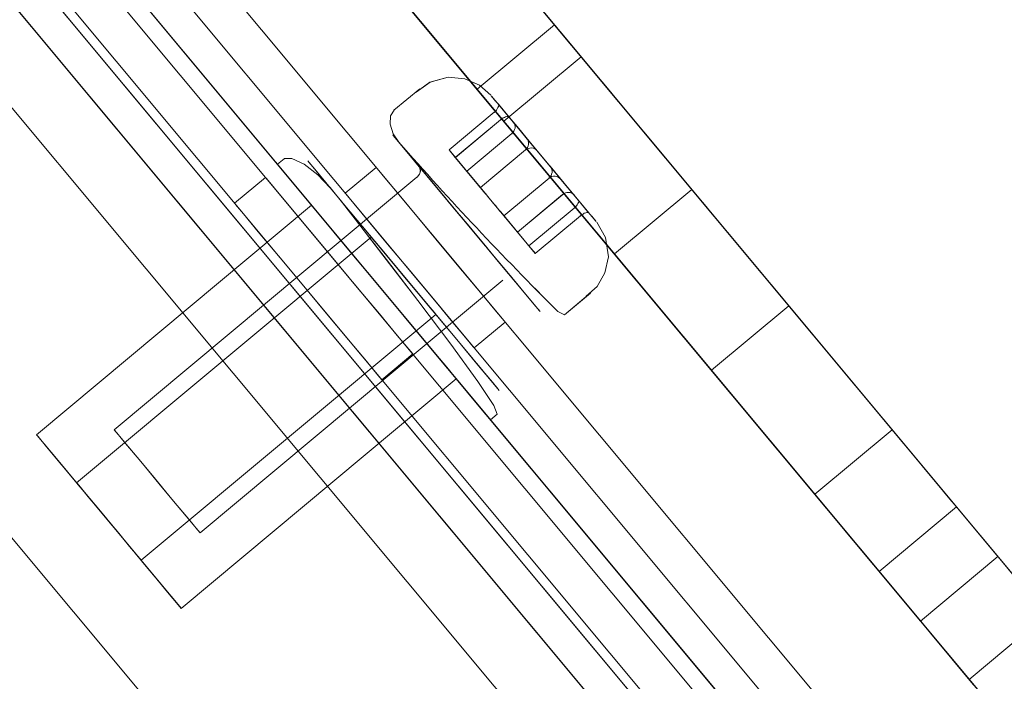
# Model space of a CAD drawing. Header units: millimetres. Extents: x -125266 to 274256, y -711690 to -301689.
# Tile 122 of 256: x -53478 to -53449, y -360765 to -360745. Entities that reach past the tile are written whole.
import ezdxf

# ---------------------------------------------------------------- set-up
doc = ezdxf.new("R2010")
doc.units = ezdxf.units.MM
for name, color, linetype, lineweight in [('AD Wall', 8, 'Continuous', 15), ('ARCH', 7, 'Continuous', 0), ('Equipment', 8, 'Continuous', 0), ('Legend', 5, 'Continuous', 0), ('MEPTEK-TEXT1', 7, 'Continuous', 30)]:
    doc.layers.add(name, color=color, linetype=linetype, lineweight=lineweight)
doc.layers.add('Light Equipment', color=8, linetype='Continuous')
doc.styles.get("Standard").update_dxf_attribs({"font": 'ARIALN.TTF'})
pattern_1 = [(22.867872, (419150.544, -703283.92), (-30.845707, 73.1364), [])]

# ---------------------------------------------------------------- blocks, each defined once
blk = doc.blocks.new('A$Cf0359734')
at = {"layer": 'Equipment', "extrusion": (0, 0, -1), "elevation": -15}
for points in [[(-610.078, 1224.798, -3.802846), (-1131.035, 947.449, 3.802846)], [(-563.585, 1106.137, -3.146449), (-1057.949, 842.946, 3.146449)]]:
    blk.add_lwpolyline(points, format="xyb", close=True, dxfattribs=at)
for points in [[(-591.722, 1158.987, -3.538831), (-1086.084, 895.797), (-1091.774, 906.486), (-1091.58, 906.121), (-1086.084, 895.797), (-1084.559, 898.382), (-1083.015, 900.957), (-1081.46, 903.525), (-1079.888, 906.087), (-1078.303, 908.636), (-1076.702, 911.181)], [(-1077.22, 914.233), (-1087.359, 908.836), (-1091.168, 906.808, 3.626728), (-598.019, 1169.352)], [(-597.218, 1169.311, -3.616317), (-1091.58, 906.121), (-1091.532, 906.208), (-1091.475, 906.293), (-1091.426, 906.38), (-1091.369, 906.465), (-1091.32, 906.552), (-1091.272, 906.639), (-1091.215, 906.724), (-1091.168, 906.808), (-598.022, 1169.351)], [(-597.218, 1169.31, -3.616317), (-1091.582, 906.12, 3.616317), (-597.219, 1169.312)], [(-591.722, 1158.988, -3.538831), (-1086.084, 895.795), (-1084.554, 898.384), (-1083.015, 900.956), (-1081.455, 903.526), (-1079.889, 906.086), (-1078.304, 908.635), (-1076.703, 911.179)], [(-599.158, 1041.719, -0.011713), (-984.646, 836.489), (-990.409, 833.326), (-995.883, 829.759), (-1000.962, 825.886), (-1005.713, 821.665), (-1011.224, 815.871), (-1016.164, 809.592), (-1020.378, 803.047), (-1023.979, 796.101), (-1025.529, 792.694), (-1080.437, 895.526, 3.572618), (-594.649, 1154.151, -3.572618), (-1080.436, 895.526, 3.572618), (-594.65, 1154.151, -3.572618), (-1080.31, 895.593), (-1031.842, 804.552), (-1031.857, 804.516), (-1031.842, 804.552)], [(-546.271, 1063.035, -2.890001), (-1031.776, 804.429), (-1025.527, 792.692)], [(-406.09, 479.241), (-406.061, 479.046), (-406.146, 478.811), (-406.336, 478.58), (-406.581, 478.414, -0.017192), (-412.854, 475.536), (-412.864, 475.53), (-413.09, 475.515), (-413.561, 476.399)]]:
    blk.add_lwpolyline(points, format="xyb", dxfattribs=at)
for points in [[(-291.028, 543.105), (-743.017, 302.473)], [(-292.438, 545.753), (-744.427, 305.122)], [(-743.016, 302.474), (-291.027, 543.105), (-743.016, 302.474), (-744.425, 305.121)], [(-245.91, 458.357), (-288.208, 537.808), (-740.197, 297.177)], [(-697.897, 217.726), (-740.196, 297.177), (-734.902, 299.996), (-740.196, 297.177), (-288.207, 537.809)], [(-728.008, 310.463), (-306.033, 535.116), (-728.008, 310.463), (-724.248, 303.401)], [(-732.607, 297.82), (-734.016, 300.467), (-294.39, 534.517)], [(-730.802, 304.671), (-301.007, 533.487), (-730.802, 304.671), (-730.238, 303.612)], [(-734.016, 300.466), (-732.606, 297.819), (-292.98, 531.869)], [(-728.72, 303.287), (-299.682, 531.7)], [(-725.729, 302.928), (-299.82, 529.675), (-300.384, 530.734)], [(-299.821, 529.675), (-300.384, 530.734), (-726.293, 303.987)], [(-726.293, 303.987), (-300.384, 530.734)], [(-725.729, 302.928), (-299.82, 529.675)], [(-298.272, 529.051), (-727.31, 300.639), (-727.982, 300.281), (-728.644, 299.928), (-729.285, 299.587), (-729.894, 299.263), (-730.455, 298.964), (-730.974, 298.688), (-731.429, 298.446), (-731.821, 298.237)], [(-728.009, 310.464), (-724.249, 303.401), (-302.273, 528.054), (-724.249, 303.401), (-302.273, 528.054), (-724.249, 303.401)], [(-401.998, 487.425), (-419.178, 478.279), (-402.956, 486.915)], [(-401.999, 487.424), (-427.766, 473.706)], [(-428.521, 469.906), (-425.884, 471.309), (-422.877, 472.91), (-419.648, 474.629), (-416.455, 476.329), (-413.559, 477.871), (-412.236, 478.576), (-411.103, 479.179), (-410.187, 479.666), (-409.472, 480.047), (-408.932, 480.334), (-408.472, 480.58), (-408.223, 480.712), (-408.202, 480.723), (-408.186, 480.732), (-408.482, 480.574), (-408.964, 480.317), (-409.239, 480.171), (-409.218, 480.182), (-408.938, 480.331), (-408.112, 480.771), (-406.597, 481.577), (-405.126, 482.361)], [(-408.007, 484.226), (-409.522, 483.42), (-410.347, 482.98), (-410.628, 482.831), (-410.649, 482.819), (-410.374, 482.966), (-409.892, 483.222), (-409.596, 483.38), (-409.633, 483.36), (-409.882, 483.228), (-410.342, 482.983), (-410.882, 482.695), (-410.962, 482.653), (-411.597, 482.315), (-412.513, 481.827), (-413.646, 481.224), (-414.969, 480.519), (-417.865, 478.978), (-421.058, 477.278), (-424.287, 475.559), (-427.294, 473.958), (-429.931, 472.554)], [(-427.767, 473.706), (-402.477, 487.17)], [(-402.477, 487.17), (-419.18, 478.278)], [(-402.954, 486.916), (-419.175, 478.28)], [(-400.588, 484.777), (-417.768, 475.63), (-419.177, 478.277), (-417.768, 475.63), (-401.546, 484.266)], [(-400.589, 484.776), (-426.356, 471.058)], [(-426.357, 471.057), (-427.767, 473.705), (-426.357, 471.057), (-401.067, 484.522)], [(-401.067, 484.522), (-417.77, 475.629)], [(-401.544, 484.268), (-417.765, 475.632)], [(-409.557, 483.401), (-408.147, 480.754)], [(-409.243, 480.169), (-410.652, 482.816)], [(-408.589, 480.744), (-408.166, 480.894), (-407.689, 480.904), (-407.213, 480.763), (-406.767, 480.423), (-406.496, 479.99)], [(-408.791, 480.636), (-408.611, 480.732), (-408.638, 480.718), (-408.775, 480.645), (-409.03, 480.509), (-409.39, 480.318), (-409.85, 480.072), (-410.364, 479.799), (-410.883, 479.523), (-411.375, 479.261), (-411.793, 479.038), (-412.402, 478.714), (-412.741, 478.533)], [(-412.739, 478.535), (-412.919, 478.439), (-412.892, 478.453), (-412.755, 478.526), (-412.501, 478.661), (-412.141, 478.853), (-411.68, 479.098), (-411.166, 479.372), (-410.642, 479.651), (-410.161, 479.907), (-409.737, 480.133), (-409.128, 480.457), (-408.789, 480.637)], [(-408.9, 480.578), (-408.913, 480.564), (-408.929, 480.542), (-408.934, 480.513), (-408.93, 480.481), (-408.926, 480.435), (-408.912, 480.395), (-408.895, 480.35), (-408.877, 480.305)], [(-410.506, 479.723), (-409.347, 480.34), (-408.902, 480.577)], [(-410.061, 479.96), (-408.902, 480.577)], [(-408.877, 480.309), (-408.054, 478.763), (-408.313, 478.625)], [(-409.136, 480.169), (-409.159, 480.212), (-409.186, 480.251), (-409.217, 480.283), (-409.244, 480.309), (-409.277, 480.332), (-409.304, 480.345), (-409.326, 480.347), (-409.35, 480.341)], [(-415.197, 480.398), (-413.787, 477.751)], [(-431.211, 471.873), (-426.393, 474.438), (-422.56, 476.478), (-419.627, 478.04), (-417.213, 479.325), (-415.788, 480.083), (-415.259, 480.365), (-415.714, 480.123), (-416.53, 479.689), (-418.907, 478.423), (-421.713, 476.929), (-423.476, 475.991), (-424.921, 475.221), (-425.842, 474.731), (-426.065, 474.612), (-425.795, 474.756), (-424.942, 475.21), (-423.423, 476.019)], [(-406.56, 480.125), (-406.089, 479.24)], [(-409.473, 478.007), (-408.313, 478.625), (-409.136, 480.17)], [(-410.062, 479.959), (-409.522, 480.247), (-409.557, 480.222), (-409.588, 480.192), (-409.614, 480.151), (-409.632, 480.107), (-409.633, 480.059), (-409.634, 480.011), (-409.623, 479.963), (-409.605, 479.917)], [(-409.525, 480.246), (-410.483, 479.735), (-410.443, 479.75), (-410.401, 479.759), (-410.352, 479.758), (-410.307, 479.748), (-410.266, 479.722), (-410.225, 479.696), (-410.192, 479.66), (-410.164, 479.62)], [(-409.606, 479.921), (-408.783, 478.375), (-409.323, 478.087)], [(-410.165, 479.622), (-410.182, 479.667), (-410.194, 479.715), (-410.192, 479.763), (-410.183, 479.809), (-410.163, 479.861), (-410.137, 479.902), (-410.1, 479.935), (-410.061, 479.962)], [(-411.022, 479.448), (-410.482, 479.736)], [(-410.508, 479.722), (-411.048, 479.435)], [(-409.342, 478.077), (-410.165, 479.623)], [(-410.166, 479.621), (-409.343, 478.075)], [(-411.024, 479.448), (-412.183, 478.83), (-412.628, 478.594)], [(-411.047, 479.435), (-411.081, 479.41), (-411.112, 479.38), (-411.138, 479.339), (-411.156, 479.296), (-411.157, 479.247), (-411.159, 479.199), (-411.147, 479.151), (-411.13, 479.106)], [(-411.468, 479.211), (-412.008, 478.924), (-411.049, 479.434)], [(-411.13, 479.109), (-410.307, 477.563), (-410.868, 477.264)], [(-411.13, 479.108), (-410.307, 477.562)], [(-411.128, 479.107), (-411.156, 479.146), (-411.189, 479.183), (-411.23, 479.209), (-411.281, 479.229), (-411.327, 479.239), (-411.375, 479.24), (-411.423, 479.228), (-411.469, 479.211), (-412.628, 478.594)], [(-412.01, 478.925), (-411.964, 478.942), (-411.922, 478.951), (-411.879, 478.947), (-411.83, 478.932), (-411.787, 478.915), (-411.751, 478.886), (-411.718, 478.849), (-411.69, 478.81), (-410.867, 477.264)], [(-412.182, 478.833), (-412.201, 478.816), (-412.211, 478.797), (-412.215, 478.768), (-412.214, 478.728), (-412.208, 478.69), (-412.199, 478.647), (-412.182, 478.602), (-412.159, 478.56), (-411.336, 477.014)], [(-409.215, 478.145), (-408.055, 478.762)], [(-412.63, 478.593), (-412.611, 478.596), (-412.584, 478.597), (-412.557, 478.584), (-412.532, 478.563), (-412.497, 478.534), (-412.472, 478.5), (-412.444, 478.461), (-412.416, 478.421)], [(-409.343, 478.076), (-408.782, 478.375)], [(-412.419, 478.422), (-411.596, 476.876)], [(-413.483, 476.269), (-413.671, 476.659), (-413.733, 477.121), (-413.652, 477.606), (-413.359, 478.102), (-412.94, 478.427)], [(-419.179, 478.279), (-419.179, 478.279)], [(-419.179, 478.279), (-419.179, 478.279)], [(-411.157, 475.978), (-410.85, 476.142), (-410.294, 476.438), (-409.907, 476.643), (-409.463, 476.88), (-408.986, 477.134), (-408.52, 477.382), (-408.102, 477.604), (-407.768, 477.782), (-407.541, 477.903), (-407.414, 477.971), (-407.393, 477.982), (-407.551, 477.898)], [(-407.406, 477.973), (-407.401, 477.976), (-407.43, 477.954), (-407.448, 477.937), (-407.464, 477.915), (-407.479, 477.893), (-407.487, 477.882), (-407.495, 477.871), (-407.502, 477.86), (-407.502, 477.847), (-407.51, 477.823), (-407.511, 477.761), (-407.476, 477.657)], [(-409.322, 478.088), (-409.338, 478.079), (-409.343, 478.076), (-409.338, 478.079), (-409.327, 478.085), (-409.311, 478.093), (-409.285, 478.107), (-409.253, 478.124), (-409.216, 478.144)], [(-409.882, 477.789), (-409.342, 478.077)], [(-409.475, 478.006), (-409.517, 477.984), (-409.559, 477.961), (-409.602, 477.939), (-409.644, 477.916), (-409.681, 477.896), (-409.718, 477.877), (-409.745, 477.863), (-409.766, 477.851)], [(-407.472, 477.656), (-401.95, 467.285)], [(-407.553, 477.897), (-407.861, 477.733), (-408.416, 477.437), (-408.803, 477.231), (-409.248, 476.995), (-409.724, 476.741), (-410.19, 476.493), (-410.608, 476.27), (-410.942, 476.093), (-411.169, 475.971), (-411.297, 475.904), (-411.318, 475.892), (-411.159, 475.977)], [(-409.768, 477.85), (-410.308, 477.563)], [(-410.176, 477.633), (-410.133, 477.656), (-410.091, 477.678), (-410.048, 477.701), (-410.006, 477.723), (-409.969, 477.743), (-409.932, 477.763), (-409.906, 477.777), (-409.884, 477.788)], [(-411.337, 477.015), (-410.177, 477.632)], [(-422.013, 473.37), (-423.532, 472.561), (-424.385, 472.108), (-424.655, 471.964), (-424.432, 472.082), (-423.511, 472.573), (-422.066, 473.342), (-420.303, 474.281), (-417.497, 475.775), (-415.12, 477.04), (-414.304, 477.474), (-413.849, 477.717), (-414.378, 477.435), (-415.803, 476.677), (-418.217, 475.391), (-421.15, 473.83), (-424.983, 471.789), (-429.801, 469.224), (-431.21, 471.871)], [(-406.237, 477.464), (-405.673, 476.405)], [(-410.329, 477.552), (-410.313, 477.56), (-410.307, 477.563), (-410.313, 477.56), (-410.323, 477.555), (-410.339, 477.546), (-410.366, 477.532), (-410.397, 477.515), (-410.434, 477.495)], [(-410.868, 477.265), (-410.328, 477.552)], [(-410.436, 477.495), (-410.87, 477.264), (-411.595, 476.877)], [(-403.601, 476.672), (-403.807, 476.766), (-404.217, 476.744), (-404.713, 476.603), (-405.196, 476.387), (-406.022, 475.947), (-407.313, 475.259), (-408.134, 474.822), (-409.023, 474.349), (-409.918, 473.873), (-410.739, 473.436), (-411.401, 473.083), (-411.856, 472.841), (-412.094, 472.714), (-412.137, 472.692), (-411.808, 472.866), (-411.221, 473.179)], [(-411.221, 473.179), (-410.395, 473.619), (-409.104, 474.306), (-408.283, 474.743), (-407.394, 475.217), (-406.499, 475.693), (-405.678, 476.13), (-405.016, 476.482), (-404.561, 476.725), (-404.323, 476.851), (-404.28, 476.874), (-404.609, 476.699), (-405.196, 476.386)], [(-411.597, 476.877), (-411.337, 477.015)], [(-403.599, 476.67), (-403.478, 476.442)], [(-411.831, 472.44), (-411.451, 472.697), (-410.281, 473.422), (-408.886, 474.259), (-407.553, 475.037), (-406.48, 475.663), (-405.71, 476.106), (-405.194, 476.388)], [(-403.296, 475.946), (-402.732, 474.887)], [(-429.803, 469.223), (-428.691, 469.815), (-428.358, 469.993), (-428.606, 469.86), (-429.263, 469.511), (-430.444, 468.882), (-431.582, 468.276), (-432.244, 467.924), (-432.127, 467.986), (-431.275, 468.439), (-429.761, 469.246), (-427.664, 470.362), (-425.054, 471.751), (-422.015, 473.369), (-423.424, 476.016)], [(-423.425, 476.018), (-426.464, 474.4), (-429.074, 473.01), (-431.171, 471.894), (-432.685, 471.088), (-433.537, 470.634), (-433.654, 470.572), (-432.992, 470.924), (-431.854, 471.53), (-430.673, 472.159), (-430.016, 472.508), (-429.768, 472.641), (-430.101, 472.463), (-431.213, 471.871)], [(-404.881, 475.694), (-399.866, 466.275)], [(-405.481, 465.404), (-411.003, 475.775)], [(-417.769, 475.632), (-417.769, 475.632)], [(-417.769, 475.632), (-417.769, 475.632)], [(-406.884, 475.488), (-401.512, 465.397)], [(-410.969, 473.585), (-411.533, 474.644)], [(-424.657, 471.963), (-426.066, 474.61)], [(-404.16, 463.988), (-409.533, 474.079)], [(-427.766, 473.707), (-427.766, 473.707)], [(-408.778, 471.667), (-409.342, 472.726)], [(-429.765, 472.642), (-428.356, 469.995)], [(-405.807, 463.111), (-410.821, 472.53)], [(-412.347, 472.013), (-412.156, 472.216), (-411.832, 472.436)], [(-412.225, 471.783), (-412.346, 472.011)], [(-426.357, 471.06), (-426.357, 471.06)]]:
    blk.add_lwpolyline(points, dxfattribs=at)
for points in [[(-300.443, 532.427), (-730.237, 303.611)], [(-300.864, 525.406), (-722.839, 300.753)], [(-310.659, 510.899), (-706.676, 300.066)], [(-406.581, 478.414), (-406.332, 478.547), (-406.364, 478.53), (-406.56, 478.426), (-406.915, 478.237), (-407.423, 477.966), (-408.069, 477.622), (-408.789, 477.239), (-409.525, 476.847), (-410.208, 476.483), (-410.801, 476.168), (-411.658, 475.711), (-412.129, 475.46), (-412.378, 475.328), (-412.346, 475.345), (-412.151, 475.449), (-411.796, 475.638), (-411.288, 475.909), (-410.642, 476.252), (-409.922, 476.636), (-409.186, 477.027), (-408.503, 477.391), (-407.91, 477.707), (-407.052, 478.163)], [(-419.177, 478.277), (-417.768, 475.63)], [(-408.885, 476.054), (-409.79, 475.572), (-410.59, 475.147), (-411.178, 474.834), (-411.495, 474.665), (-411.178, 474.834), (-410.59, 475.147), (-409.79, 475.572), (-408.885, 476.054), (-407.98, 476.536), (-407.18, 476.962), (-406.593, 477.275), (-406.275, 477.444), (-406.593, 477.275), (-407.18, 476.962), (-407.98, 476.536)], [(-411.202, 472.328), (-411.837, 471.99), (-412.176, 471.81), (-412.192, 471.801), (-411.89, 471.962), (-411.287, 472.283), (-410.429, 472.74), (-409.381, 473.298), (-408.216, 473.918), (-407.025, 474.552), (-405.897, 475.152), (-404.912, 475.677), (-404.15, 476.083), (-403.657, 476.345), (-403.477, 476.441), (-403.62, 476.364), (-404.081, 476.119), (-404.817, 475.727), (-405.78, 475.214), (-406.898, 474.62), (-408.083, 473.988), (-409.254, 473.365), (-410.318, 472.799)], [(-408.321, 474.995), (-409.226, 474.513), (-410.026, 474.087), (-410.613, 473.774), (-410.931, 473.605), (-410.613, 473.774), (-410.026, 474.087), (-409.226, 474.513), (-408.321, 474.995), (-407.416, 475.477), (-406.616, 475.902), (-406.029, 476.215), (-405.711, 476.384), (-406.029, 476.215), (-406.616, 475.902), (-407.416, 475.477)], [(-409.342, 472.726), (-409.178, 472.814), (-408.707, 473.065), (-407.971, 473.456), (-407.06, 473.941), (-406.07, 474.468), (-405.102, 474.984), (-404.27, 475.427), (-403.661, 475.751), (-403.339, 475.923), (-403.661, 475.751), (-404.27, 475.427), (-405.102, 474.984), (-406.07, 474.468), (-407.06, 473.941), (-407.971, 473.456), (-408.707, 473.065), (-409.178, 472.814)], [(-410.127, 472.901), (-409.386, 473.295), (-408.475, 473.78), (-407.495, 474.301), (-406.558, 474.8), (-405.759, 475.226), (-405.187, 475.53), (-404.907, 475.68), (-404.944, 475.66), (-405.293, 475.474), (-405.923, 475.139), (-406.76, 474.693), (-407.713, 474.186), (-408.687, 473.667), (-409.566, 473.199), (-410.259, 472.83), (-410.693, 472.599), (-410.82, 472.531), (-410.624, 472.636)], [(-409.223, 474.243), (-408.82, 474.457), (-408.323, 474.722), (-407.809, 474.995), (-407.359, 475.235), (-407.036, 475.407), (-406.888, 475.486), (-406.946, 475.455), (-407.195, 475.322), (-407.597, 475.108), (-408.095, 474.843), (-408.609, 474.57), (-409.059, 474.33), (-409.381, 474.158), (-409.53, 474.079), (-409.471, 474.11)], [(-408.778, 471.667), (-408.614, 471.755), (-408.143, 472.005), (-407.407, 472.397), (-406.496, 472.882), (-405.506, 473.409), (-404.538, 473.925), (-403.706, 474.367), (-403.098, 474.692), (-402.775, 474.863), (-403.098, 474.692), (-403.706, 474.367), (-404.538, 473.925), (-405.506, 473.409), (-406.496, 472.882), (-407.407, 472.397), (-408.143, 472.005), (-408.614, 471.755)], [(-402.416, 467.036), (-402.972, 466.74), (-403.644, 466.382), (-404.322, 466.021), (-404.909, 465.708), (-405.317, 465.491), (-405.481, 465.404), (-405.375, 465.46), (-405.015, 465.652), (-404.459, 465.948), (-403.792, 466.303), (-403.109, 466.667), (-402.522, 466.979), (-402.114, 467.197), (-401.95, 467.284), (-402.056, 467.228)], [(-404.368, 463.877), (-405.11, 463.482), (-405.607, 463.217), (-405.803, 463.113), (-405.808, 463.11), (-405.681, 463.178), (-405.247, 463.409), (-404.554, 463.778), (-403.67, 464.249), (-402.701, 464.765), (-401.742, 465.275), (-400.906, 465.72), (-400.276, 466.056), (-399.927, 466.242), (-399.863, 466.276), (-399.889, 466.262), (-400.175, 466.109), (-400.747, 465.805), (-401.541, 465.382), (-402.484, 464.88), (-403.458, 464.362)], [(-403.851, 464.153), (-404.1, 464.02), (-404.158, 463.989), (-404.01, 464.068), (-403.687, 464.24), (-403.237, 464.48), (-402.723, 464.753), (-402.225, 465.018), (-401.823, 465.232), (-401.574, 465.365), (-401.516, 465.396), (-401.664, 465.317), (-401.987, 465.145), (-402.437, 464.905), (-402.951, 464.632), (-403.448, 464.367)]]:
    blk.add_lwpolyline(points, close=True, dxfattribs=at)
at = {"layer": 'Equipment', "extrusion": (0, 0, -1)}
for centre, radius, start, end in [((-625.132, 625.132, -15), 625.132, 145.142558, 90.917696), ((-624.647, 624.948, -15), 545.055, 148.86045, 87.1998), ((-624.649, 624.946, -15), 545.055, 148.86045, 87.1998), ((-624.649, 624.946, -15), 545.055, 148.86045, 87.1998), ((-624.649, 624.946, -15), 545.055, 148.86045, 87.1998), ((-624.648, 624.948, -15), 535.053, 147.01591, 89.04434), ((-624.648, 624.948, -15), 535.053, 147.01591, 89.04434)]:
    blk.add_arc(centre, radius, start, end, dxfattribs=at)
blk = doc.blocks.new('ARCH')
at = {"layer": 'AD Wall', "lineweight": 0}
h = blk.add_hatch(dxfattribs=at)
h.set_pattern_fill('ANSI31', color=256, scale=25, angle=-22.1321)
h.set_pattern_definition(pattern_1)
edge = h.paths.add_edge_path()
edge.add_arc((-53209.777, -360694.998), 761.132, 66.950176, 372.725314)
edge.add_line((-52467.341, -360527.338), (-52564.885, -360549.366))
edge.add_arc((-53209.777, -360694.998), 661.132, -293.049824, 12.725314, ccw=False)
edge.add_line((-52950.923, -360086.648), (-52911.77, -359994.631))
h = blk.add_hatch(dxfattribs=at)
h.set_pattern_fill('ANSI31', color=256, scale=25, angle=-22.1321)
h.set_pattern_definition(pattern_1)
edge = h.paths.add_edge_path()
edge.add_arc((-53209.777, -360694.998), 761.132, 66.950176, 372.725314)
edge.add_line((-52467.341, -360527.338), (-52564.885, -360549.366))
edge.add_arc((-53209.777, -360694.998), 661.132, -293.049824, 12.725314, ccw=False)
edge.add_line((-52950.923, -360086.648), (-52911.77, -359994.631))
at = {"layer": 'Legend'}
h = blk.add_hatch(dxfattribs=at)
h.set_pattern_fill('STARS', color=8, scale=10)
h.set_pattern_definition([(0, (0, 0), (0, 54.9926), [31.75, -31.75]), (60, (0, 0), (-47.624989, 27.4963), [31.75, -31.75]), (120, (15.875, 27.496), (-47.624989, -27.4963), [31.75, -31.75])])
h.paths.add_polyline_path([(-51273.638, -358241.295, -0.096485), (-49375.612, -358823.058, -0.08487), (-48566.659, -359356.199, 0.078507), (-47501.185, -360071.421, -0.271382), (-47105.488, -360746.313), (-47005.488, -360746.284, 0.272593), (-47455.766, -359982.253, -0.078724), (-48498.5, -359283.025, 0.084528), (-49331.929, -358733.025, 0.0964), (-51265.17, -358141.634, 0.054377), (-53966.246, -358260.287), (-53966.246, -358361.472, -0.054648)])
at = {"layer": 'AD Wall', "lineweight": 0, "extrusion": (0, 0, -1)}
for radius in [761.132, 761.132, 661.132, 661.132]:
    blk.add_arc((53209.777, -360694.998, -5.049), radius, 167.274686, 113.049824, dxfattribs=at)
at = {"layer": 'Light Equipment', "lineweight": 0, "extrusion": (0, 0, -1), "elevation": -5.049}
for points in [[(52997.285, -360133.855, -3.802846), (52619.203, -360587.036, 3.802846)], [(53085.056, -360226.257, -3.146449), (52726.274, -360656.304, 3.146449)]]:
    blk.add_lwpolyline(points, format="xyb", close=True, dxfattribs=at)
for points in [[(52681.566, -360597.53), (52674.208, -360606.349), (52671.443, -360609.663, 3.626728), (53029.343, -360180.672)], [(53030.101, -360180.409, -3.616317), (52671.32, -360610.454), (52671.332, -360610.355), (52671.353, -360610.255), (52671.365, -360610.156), (52671.386, -360610.056), (52671.399, -360609.957), (52671.411, -360609.858), (52671.432, -360609.758), (52671.443, -360609.663), (53029.342, -360180.674)], [(53030.101, -360180.41, -3.616317), (52671.318, -360610.456, 3.616317), (53030.101, -360180.408)], [(53039.081, -360187.901, -3.538831), (52680.301, -360617.948), (52680.744, -360614.974), (52681.2, -360612.012), (52681.677, -360609.043), (52682.163, -360606.082), (52682.671, -360603.124), (52683.196, -360600.164)], [(53039.082, -360187.901, -3.538831), (52680.301, -360617.947), (52671.003, -360610.189), (52671.321, -360610.454), (52680.301, -360617.947), (52680.74, -360614.977), (52681.2, -360612.01), (52681.673, -360609.046), (52682.163, -360606.081), (52682.671, -360603.122), (52683.196, -360600.162)], [(53076.373, -360299.33, -0.011713), (52796.609, -360634.668), (52792.462, -360639.77), (52788.735, -360645.136), (52785.489, -360650.637), (52782.678, -360656.337), (52779.757, -360663.781), (52777.546, -360671.458), (52776.108, -360679.109), (52775.39, -360686.899), (52775.238, -360690.639), (52685.634, -360616.071, 3.572618), (53038.192, -360193.484, -3.572618), (52685.634, -360616.07, 3.572618), (53038.191, -360193.484, -3.572618), (52685.726, -360615.961), (52764.922, -360682.033), (52764.921, -360682.072), (52764.922, -360682.033)], [(53117.333, -360259.66, -2.890001), (52765.029, -360682.122), (52775.24, -360690.64)], [(53467.126, -360747.626), (53467.227, -360747.796), (53467.237, -360748.046), (53467.147, -360748.331), (53466.983, -360748.577, -0.017192), (53462.256, -360753.607), (53462.249, -360753.616), (53462.046, -360753.715), (53461.277, -360753.074)]]:
    blk.add_lwpolyline(points, format="xyb", dxfattribs=at)
for points in [[(53549.65, -360645.12), (53221.621, -361038.305)], [(53547.346, -360643.197), (53219.317, -361036.382)], [(53221.622, -361038.304), (53549.65, -360645.119), (53221.622, -361038.304), (53219.319, -361036.382)], [(53623.372, -360706.625), (53554.257, -360648.964), (53226.229, -361042.148)], [(53295.344, -361099.809), (53226.229, -361042.148), (53230.072, -361037.542), (53226.229, -361042.148), (53554.258, -360648.963)], [(53233.017, -361038.693), (53230.714, -361036.772), (53549.771, -360654.341)], [(53230.715, -361036.773), (53233.018, -361038.694), (53552.074, -360656.263)], [(53232.108, -361031.667), (53544.03, -360657.788), (53232.108, -361031.667), (53233.029, -361032.435)], [(53232.513, -361025.249), (53538.76, -360658.173), (53232.513, -361025.249), (53238.657, -361030.375)], [(53234.558, -361032.165), (53545.93, -360658.945)], [(53237.464, -361031.371), (53546.565, -360660.872), (53545.644, -360660.104)], [(53546.565, -360660.872), (53545.644, -360660.104), (53236.542, -361030.602)], [(53236.542, -361030.602), (53545.643, -360660.104)], [(53548.234, -360660.866), (53236.862, -361034.087), (53236.374, -361034.671), (53235.893, -361035.247), (53235.428, -361035.804), (53234.987, -361036.334), (53234.579, -361036.822), (53234.203, -361037.274), (53233.872, -361037.67), (53233.588, -361038.01)], [(53237.464, -361031.371), (53546.565, -360660.872)], [(53232.513, -361025.249), (53238.657, -361030.374), (53544.903, -360663.298), (53238.657, -361030.374), (53544.903, -360663.298), (53238.657, -361030.374)], [(53467.833, -360738.504), (53455.365, -360753.448), (53467.138, -360739.337)], [(53467.832, -360738.505), (53449.132, -360760.92)], [(53449.865, -360764.725), (53451.778, -360762.431), (53453.961, -360759.815), (53456.305, -360757.006), (53458.621, -360754.229), (53460.723, -360751.71), (53461.684, -360750.558), (53462.506, -360749.573), (53463.171, -360748.776), (53463.689, -360748.154), (53464.081, -360747.684), (53464.416, -360747.284), (53464.596, -360747.067), (53464.612, -360747.049), (53464.623, -360747.035), (53464.408, -360747.293), (53464.058, -360747.712), (53463.859, -360747.951), (53463.874, -360747.933), (53464.078, -360747.689), (53464.677, -360746.971), (53465.776, -360745.653), (53466.844, -360744.373)], [(53463.472, -360743.731), (53462.373, -360745.048), (53461.774, -360745.767), (53461.57, -360746.011), (53461.555, -360746.029), (53461.754, -360745.79), (53462.104, -360745.371), (53462.319, -360745.113), (53462.292, -360745.145), (53462.112, -360745.362), (53461.778, -360745.762), (53461.386, -360746.232), (53461.328, -360746.301), (53460.867, -360746.854), (53460.202, -360747.651), (53459.38, -360748.636), (53458.419, -360749.787), (53456.318, -360752.307), (53454.001, -360755.084), (53451.657, -360757.893), (53449.474, -360760.509), (53447.561, -360762.803)], [(53449.131, -360760.92), (53467.486, -360738.92)], [(53467.486, -360738.92), (53455.364, -360753.45)], [(53467.14, -360739.335), (53455.367, -360753.446)], [(53470.137, -360740.426), (53457.669, -360755.371), (53455.366, -360753.449), (53457.669, -360755.371), (53469.442, -360741.259)], [(53470.136, -360740.427), (53451.436, -360762.842)], [(53451.435, -360762.843), (53449.132, -360760.921), (53451.435, -360762.843), (53469.79, -360740.842)], [(53469.79, -360740.842), (53457.667, -360755.372)], [(53469.444, -360741.257), (53457.671, -360755.368)], [(53462.348, -360745.079), (53464.65, -360747)], [(53463.856, -360747.955), (53461.553, -360746.034)], [(53464.245, -360747.176), (53464.58, -360746.877), (53465.019, -360746.689), (53465.512, -360746.64), (53466.054, -360746.787), (53466.468, -360747.086)], [(53466.358, -360746.985), (53467.127, -360747.627)], [(53464.098, -360747.352), (53464.229, -360747.195), (53464.21, -360747.218), (53464.11, -360747.338), (53463.925, -360747.559), (53463.664, -360747.872), (53463.33, -360748.273), (53462.957, -360748.72), (53462.58, -360749.171), (53462.223, -360749.599), (53461.92, -360749.963), (53461.478, -360750.493), (53461.232, -360750.787)], [(53461.233, -360750.786), (53461.103, -360750.942), (53461.122, -360750.919), (53461.222, -360750.799), (53461.406, -360750.578), (53461.667, -360750.265), (53462.002, -360749.864), (53462.374, -360749.418), (53462.755, -360748.962), (53463.105, -360748.543), (53463.412, -360748.174), (53463.854, -360747.645), (53464.1, -360747.35)], [(53464.019, -360747.447), (53464.012, -360747.464), (53464.006, -360747.49), (53464.013, -360747.52), (53464.028, -360747.548), (53464.049, -360747.589), (53464.077, -360747.62), (53464.11, -360747.656), (53464.143, -360747.691)], [(53462.854, -360748.843), (53463.695, -360747.835), (53464.018, -360747.448)], [(53463.176, -360748.457), (53464.018, -360747.448)], [(53464.142, -360747.687), (53465.487, -360748.809), (53465.299, -360749.035)], [(53464.457, -360750.044), (53465.299, -360749.035), (53463.954, -360747.913)], [(53463.955, -360747.914), (53463.918, -360747.883), (53463.877, -360747.857), (53463.837, -360747.839), (53463.802, -360747.825), (53463.763, -360747.816), (53463.733, -360747.815), (53463.712, -360747.821), (53463.692, -360747.835)], [(53463.176, -360748.457), (53463.568, -360747.988), (53463.545, -360748.024), (53463.528, -360748.064), (53463.519, -360748.111), (53463.519, -360748.158), (53463.536, -360748.203), (53463.553, -360748.249), (53463.582, -360748.289), (53463.615, -360748.324)], [(53463.566, -360747.99), (53462.87, -360748.824), (53462.902, -360748.795), (53462.938, -360748.771), (53462.983, -360748.754), (53463.029, -360748.745), (53463.077, -360748.754), (53463.124, -360748.762), (53463.169, -360748.784), (53463.21, -360748.81)], [(53463.613, -360748.321), (53464.958, -360749.443), (53464.566, -360749.913)], [(53463.208, -360748.809), (53463.175, -360748.773), (53463.146, -360748.733), (53463.129, -360748.688), (53463.121, -360748.642), (53463.12, -360748.587), (53463.128, -360748.539), (53463.15, -360748.495), (53463.176, -360748.454)], [(53464.645, -360749.819), (53465.486, -360748.81)], [(53464.552, -360749.93), (53463.207, -360748.808)], [(53463.207, -360748.81), (53464.552, -360749.932)], [(53462.479, -360749.292), (53462.871, -360748.823)], [(53470.402, -360749.069), (53470.6, -360749.235)], [(53470.4, -360749.069), (53470.173, -360749.059), (53469.801, -360749.233), (53469.396, -360749.551), (53469.03, -360749.933), (53468.43, -360750.652), (53467.493, -360751.776), (53466.897, -360752.489), (53466.252, -360753.263), (53465.602, -360754.041), (53465.007, -360754.755), (53464.527, -360755.331), (53464.196, -360755.727), (53464.023, -360755.934), (53463.993, -360755.971), (53464.231, -360755.686), (53464.657, -360755.174)], [(53462.853, -360748.845), (53462.461, -360749.315)], [(53464.657, -360755.175), (53465.256, -360754.456), (53466.194, -360753.333), (53466.789, -360752.619), (53467.435, -360751.845), (53468.084, -360751.067), (53468.68, -360750.353), (53469.16, -360749.777), (53469.49, -360749.381), (53469.663, -360749.174), (53469.694, -360749.137), (53469.456, -360749.423), (53469.029, -360749.934)], [(53467.66, -360749.328), (53468.581, -360750.096)], [(53466.385, -360749.297), (53466.389, -360749.292), (53466.37, -360749.324), (53466.359, -360749.346), (53466.353, -360749.372), (53466.347, -360749.398), (53466.344, -360749.411), (53466.341, -360749.424), (53466.338, -360749.437), (53466.343, -360749.45), (53466.345, -360749.475), (53466.368, -360749.533), (53466.439, -360749.616)], [(53463.662, -360752.558), (53463.885, -360752.29), (53464.288, -360751.807), (53464.569, -360751.471), (53464.891, -360751.084), (53465.237, -360750.669), (53465.575, -360750.264), (53465.879, -360749.9), (53466.121, -360749.61), (53466.286, -360749.412), (53466.378, -360749.302), (53466.394, -360749.283), (53466.278, -360749.421)], [(53466.277, -360749.423), (53466.054, -360749.69), (53465.651, -360750.174), (53465.37, -360750.51), (53465.047, -360750.897), (53464.702, -360751.311), (53464.364, -360751.717), (53464.06, -360752.08), (53463.818, -360752.371), (53463.653, -360752.569), (53463.56, -360752.679), (53463.545, -360752.698), (53463.66, -360752.559)], [(53462.461, -360749.314), (53462.439, -360749.35), (53462.421, -360749.39), (53462.413, -360749.437), (53462.413, -360749.484), (53462.43, -360749.529), (53462.447, -360749.575), (53462.476, -360749.615), (53462.509, -360749.65)], [(53462.478, -360749.294), (53461.636, -360750.302), (53461.314, -360750.689)], [(53462.156, -360749.68), (53461.764, -360750.149), (53462.459, -360749.316)], [(53466.443, -360749.615), (53475.465, -360757.142)], [(53470.956, -360749.626), (53471.877, -360750.395)], [(53464.551, -360749.931), (53464.959, -360749.443)], [(53462.507, -360749.647), (53463.852, -360750.769), (53463.445, -360751.257)], [(53462.507, -360749.649), (53463.852, -360750.771)], [(53462.51, -360749.649), (53462.469, -360749.622), (53462.425, -360749.601), (53462.377, -360749.592), (53462.322, -360749.593), (53462.276, -360749.602), (53462.23, -360749.618), (53462.191, -360749.648), (53462.155, -360749.681), (53461.314, -360750.689)], [(53464.371, -360756.089), (53464.626, -360755.708), (53465.437, -360754.596), (53466.413, -360753.294), (53467.355, -360752.072), (53468.113, -360751.088), (53468.659, -360750.387), (53469.031, -360749.932)], [(53464.567, -360749.912), (53464.555, -360749.926), (53464.552, -360749.931), (53464.555, -360749.926), (53464.563, -360749.917), (53464.575, -360749.903), (53464.594, -360749.88), (53464.617, -360749.852), (53464.644, -360749.82)], [(53464.16, -360750.4), (53464.552, -360749.93)], [(53458.254, -360749.985), (53460.557, -360751.906)], [(53464.456, -360750.045), (53464.425, -360750.082), (53464.395, -360750.119), (53464.364, -360750.156), (53464.333, -360750.192), (53464.306, -360750.225), (53464.279, -360750.257), (53464.26, -360750.28), (53464.245, -360750.298)], [(53464.243, -360750.3), (53463.851, -360750.77)], [(53461.762, -360750.149), (53461.797, -360750.116), (53461.833, -360750.092), (53461.875, -360750.079), (53461.925, -360750.075), (53461.972, -360750.075), (53462.016, -360750.088), (53462.06, -360750.11), (53462.101, -360750.136), (53463.446, -360751.258)], [(53461.636, -360750.299), (53461.626, -360750.322), (53461.623, -360750.343), (53461.63, -360750.372), (53461.646, -360750.409), (53461.666, -360750.441), (53461.691, -360750.478), (53461.724, -360750.513), (53461.761, -360750.544), (53463.106, -360751.666)], [(53446.632, -360763.916), (53450.129, -360759.725), (53452.911, -360756.39), (53455.039, -360753.839), (53456.791, -360751.739), (53457.825, -360750.5), (53458.209, -360750.039), (53457.879, -360750.436), (53457.287, -360751.145), (53455.562, -360753.213), (53453.525, -360755.654), (53452.246, -360757.187), (53451.197, -360758.444), (53450.528, -360759.246), (53450.367, -360759.439), (53450.563, -360759.204), (53451.182, -360758.463), (53452.284, -360757.141)], [(53469.583, -360750.457), (53477.776, -360757.292)], [(53463.947, -360750.655), (53463.978, -360750.618), (53464.009, -360750.581), (53464.04, -360750.544), (53464.07, -360750.508), (53464.097, -360750.475), (53464.124, -360750.443), (53464.143, -360750.42), (53464.159, -360750.402)], [(53463.105, -360751.665), (53463.946, -360750.656)], [(53463.836, -360750.788), (53463.848, -360750.774), (53463.852, -360750.77), (53463.848, -360750.774), (53463.84, -360750.783), (53463.829, -360750.797), (53463.809, -360750.82), (53463.786, -360750.848), (53463.759, -360750.88)], [(53463.445, -360751.257), (53463.837, -360750.787)], [(53463.759, -360750.881), (53463.444, -360751.259), (53462.917, -360751.89)], [(53461.572, -360750.77), (53462.917, -360751.892)], [(53461.313, -360750.691), (53461.329, -360750.681), (53461.353, -360750.67), (53461.383, -360750.671), (53461.414, -360750.681), (53461.458, -360750.694), (53461.494, -360750.717), (53461.534, -360750.743), (53461.575, -360750.769)], [(53461.397, -360753.165), (53461.077, -360752.874), (53460.845, -360752.47), (53460.737, -360751.99), (53460.822, -360751.42), (53461.087, -360750.961)], [(53467.804, -360751.402), (53476.583, -360758.725)], [(53462.916, -360751.891), (53463.104, -360751.665)], [(53454.588, -360759.063), (53453.485, -360760.385), (53452.867, -360761.126), (53452.671, -360761.361), (53452.832, -360761.168), (53453.501, -360760.367), (53454.55, -360759.109), (53455.829, -360757.576), (53457.866, -360755.135), (53459.591, -360753.067), (53460.183, -360752.358), (53460.513, -360751.962), (53460.129, -360752.422), (53459.095, -360753.661), (53457.343, -360755.761), (53455.214, -360758.312), (53452.433, -360761.647), (53448.936, -360765.838), (53446.633, -360763.917)], [(53472.903, -360760.215), (53463.881, -360752.687)], [(53455.364, -360753.449), (53455.364, -360753.449)], [(53455.364, -360753.449), (53455.364, -360753.449)], [(53474.66, -360761.029), (53465.882, -360753.705)], [(53464.737, -360754.704), (53463.816, -360753.936)], [(53467.489, -360755.655), (53466.568, -360754.886)], [(53457.667, -360755.37), (53457.667, -360755.37)], [(53457.667, -360755.37), (53457.667, -360755.37)], [(53473.465, -360762.461), (53465.272, -360755.626)], [(53464.053, -360756.68), (53464.153, -360756.419), (53464.371, -360756.093)], [(53464.253, -360756.846), (53464.055, -360756.681)], [(53448.935, -360765.84), (53449.741, -360764.873), (53449.984, -360764.583), (53449.803, -360764.799), (53449.326, -360765.37), (53448.47, -360766.397), (53447.644, -360767.387), (53447.163, -360767.963), (53447.248, -360767.862), (53447.866, -360767.12), (53448.965, -360765.803), (53450.487, -360763.979), (53452.381, -360761.709), (53454.587, -360759.065), (53452.284, -360757.144)], [(53452.283, -360757.143), (53450.077, -360759.787), (53448.183, -360762.057), (53446.661, -360763.881), (53445.563, -360765.198), (53444.944, -360765.94), (53444.859, -360766.041), (53445.34, -360765.465), (53446.166, -360764.475), (53447.023, -360763.448), (53447.499, -360762.877), (53447.68, -360762.66), (53447.438, -360762.951), (53446.631, -360763.918)], [(53452.669, -360761.363), (53450.367, -360759.442)], [(53449.132, -360760.919), (53449.132, -360760.919)], [(53451.435, -360762.84), (53451.435, -360762.84)], [(53447.681, -360762.658), (53449.984, -360764.58)]]:
    blk.add_lwpolyline(points, dxfattribs=at)
for points in [[(53544.951, -360658.557), (53233.03, -361032.436)], [(53547.207, -360665.22), (53240.96, -361032.296)], [(53543.598, -360682.348), (53256.191, -361026.843)], [(53466.983, -360748.577), (53467.163, -360748.361), (53467.14, -360748.388), (53466.998, -360748.559), (53466.741, -360748.867), (53466.372, -360749.309), (53465.903, -360749.871), (53465.38, -360750.498), (53464.846, -360751.138), (53464.351, -360751.732), (53463.92, -360752.248), (53463.298, -360752.994), (53462.956, -360753.404), (53462.775, -360753.62), (53462.798, -360753.593), (53462.941, -360753.422), (53463.198, -360753.114), (53463.567, -360752.671), (53464.036, -360752.11), (53464.558, -360751.483), (53465.092, -360750.843), (53465.588, -360750.249), (53466.018, -360749.733), (53466.641, -360748.987)], [(53464.995, -360755.956), (53464.534, -360756.508), (53464.288, -360756.803), (53464.277, -360756.817), (53464.496, -360756.554), (53464.934, -360756.029), (53465.556, -360755.283), (53466.317, -360754.371), (53467.162, -360753.358), (53468.027, -360752.322), (53468.845, -360751.341), (53469.56, -360750.484), (53470.113, -360749.821), (53470.471, -360749.393), (53470.601, -360749.236), (53470.497, -360749.36), (53470.163, -360749.761), (53469.629, -360750.401), (53468.93, -360751.24), (53468.119, -360752.211), (53467.258, -360753.243), (53466.409, -360754.261), (53465.637, -360755.186)], [(53465.738, -360751.631), (53465.081, -360752.419), (53464.5, -360753.114), (53464.074, -360753.626), (53463.843, -360753.902), (53464.074, -360753.626), (53464.5, -360753.114), (53465.081, -360752.419), (53465.738, -360751.631), (53466.395, -360750.844), (53466.975, -360750.148), (53467.401, -360749.637), (53467.632, -360749.361), (53467.401, -360749.637), (53466.975, -360750.148), (53466.395, -360750.844)], [(53466.568, -360754.886), (53466.687, -360754.743), (53467.029, -360754.333), (53467.563, -360753.693), (53468.224, -360752.901), (53468.942, -360752.04), (53469.645, -360751.197), (53470.249, -360750.474), (53470.691, -360749.944), (53470.925, -360749.663), (53470.691, -360749.944), (53470.249, -360750.474), (53469.645, -360751.197), (53468.942, -360752.04), (53468.224, -360752.901), (53467.563, -360753.693), (53467.029, -360754.333), (53466.687, -360754.743)], [(53466.659, -360752.4), (53466.002, -360753.188), (53465.422, -360753.883), (53464.996, -360754.395), (53464.765, -360754.671), (53464.996, -360754.395), (53465.422, -360753.883), (53466.002, -360753.188), (53466.659, -360752.4), (53467.316, -360751.613), (53467.896, -360750.917), (53468.323, -360750.406), (53468.554, -360750.13), (53468.323, -360750.406), (53467.896, -360750.917), (53467.316, -360751.613)], [(53467.489, -360755.655), (53467.608, -360755.512), (53467.95, -360755.102), (53468.484, -360754.462), (53469.145, -360753.67), (53469.864, -360752.809), (53470.567, -360751.966), (53471.17, -360751.243), (53471.612, -360750.713), (53471.846, -360750.432), (53471.612, -360750.713), (53471.17, -360751.243), (53470.567, -360751.966), (53469.864, -360752.809), (53469.145, -360753.67), (53468.484, -360754.462), (53467.95, -360755.102), (53467.608, -360755.512)], [(53465.775, -360755.02), (53466.313, -360754.376), (53466.974, -360753.583), (53467.685, -360752.731), (53468.365, -360751.916), (53468.945, -360751.221), (53469.36, -360750.723), (53469.564, -360750.479), (53469.537, -360750.512), (53469.284, -360750.816), (53468.826, -360751.364), (53468.219, -360752.091), (53467.528, -360752.92), (53466.821, -360753.768), (53466.183, -360754.532), (53465.679, -360755.135), (53465.364, -360755.513), (53465.272, -360755.624), (53465.414, -360755.453)], [(53466.107, -360753.436), (53466.399, -360753.086), (53466.76, -360752.653), (53467.133, -360752.207), (53467.46, -360751.815), (53467.694, -360751.534), (53467.802, -360751.405), (53467.759, -360751.456), (53467.579, -360751.672), (53467.287, -360752.022), (53466.926, -360752.455), (53466.553, -360752.902), (53466.226, -360753.294), (53465.992, -360753.575), (53465.884, -360753.703), (53465.927, -360753.653)], [(53455.366, -360753.449), (53457.669, -360755.371)], [(53474.509, -360761.21), (53473.971, -360761.854), (53473.61, -360762.287), (53473.468, -360762.458), (53473.464, -360762.462), (53473.556, -360762.352), (53473.871, -360761.974), (53474.375, -360761.371), (53475.016, -360760.602), (53475.719, -360759.759), (53476.415, -360758.925), (53477.022, -360758.198), (53477.479, -360757.65), (53477.733, -360757.346), (53477.779, -360757.29), (53477.76, -360757.313), (53477.552, -360757.562), (53477.137, -360758.06), (53476.561, -360758.75), (53475.877, -360759.57), (53475.17, -360760.418)], [(53475.128, -360757.548), (53474.724, -360758.031), (53474.236, -360758.616), (53473.745, -360759.206), (53473.318, -360759.717), (53473.022, -360760.072), (53472.903, -360760.214), (53472.98, -360760.122), (53473.241, -360759.809), (53473.645, -360759.326), (53474.129, -360758.745), (53474.625, -360758.151), (53475.051, -360757.64), (53475.347, -360757.285), (53475.466, -360757.143), (53475.389, -360757.235)], [(53474.885, -360760.759), (53474.704, -360760.976), (53474.662, -360761.026), (53474.77, -360760.898), (53475.004, -360760.617), (53475.33, -360760.225), (53475.703, -360759.778), (53476.064, -360759.345), (53476.356, -360758.995), (53476.537, -360758.779), (53476.579, -360758.728), (53476.472, -360758.857), (53476.237, -360759.138), (53475.911, -360759.53), (53475.538, -360759.976), (53475.177, -360760.409)]]:
    blk.add_lwpolyline(points, close=True, dxfattribs=at)
at = {"layer": 'Light Equipment', "lineweight": 0, "extrusion": (0, 0, -1)}
for centre, radius, start, end in [((53209.26, -360695.008, -5.049), 625.132, 167.274686, 113.049824), ((53209.779, -360694.995, -5.049), 545.055, 170.99258, 109.33193), ((53209.777, -360694.998, -5.049), 545.055, 170.99258, 109.33193), ((53209.777, -360694.998, -5.049), 545.055, 170.99258, 109.33193), ((53209.777, -360694.998, -5.049), 545.055, 170.99258, 109.33193), ((53209.778, -360694.996, -5.049), 535.053, 169.14804, 111.17647), ((53209.778, -360694.996, -5.049), 535.053, 169.14804, 111.17647)]:
    blk.add_arc(centre, radius, start, end, dxfattribs=at)
at = {"layer": 'Equipment', "rotation": 337.8678715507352}
blk.add_blockref('A$Cf0359734', (-54023.845, -361038.564, -9.95), dxfattribs=at)

msp = doc.modelspace()

# ---------------------------------------------------------------- block references
at = {"layer": 'ARCH'}
msp.add_blockref('ARCH', (0, 0), dxfattribs=at)

# ---------------------------------------------------------------- texts
at = {"layer": 'MEPTEK-TEXT1', "char_height": 350, "attachment_point": 1}
for s, insert, width in [('{\\fCalibri|b0|i0|c0|p34;\\H1.28571x;\\C1;GENERAL GUIDELINES-HVAC :\\P\\fArial Narrow|b0|i0|c0|p34;\\H0.88889x;\\C256;\\P\\fCalibri|b0|i0|c0|p34;\\C4;DUCTING :\\H0.875x;\\P\\pi-1050,l1050,t1050;\\C256;1.^IDUCTING SHALL BE IN ACCORDANCE WITH IS 655, GALVANIZED IRON SHEET TO BE USED FOR ALL DUCTING WORKS. THERMAL INSULATION ON DUCTS SHALL BE 19 MM THICK. CLOSED CELL CLASS “O” BS 476 PART 6-7 FM APPROVED NITRILE RUBBER ELASTOMERIC INSULATION THERMAL CONDUCTIVITY 0.033 WATTS PER METER-KELVIN (W/(M.K)) AT 0°C FOR AIR CONDITIONING DUCTING. \\P2.^ITHERMAL INSULATION ON KITCHEN EXHAUST DUCTING SHALL BE 80 MM THICK ALUMINUM FOIL FACED RESIN BONDED FIBRE GLASS WOOL OF DENSITY NOT LESS THAN 48 KG/M3.\\P3.^ITHERMAL INSULATION ON FRESH AIR, SUPPLY AIR AND RETURN AIR SHALL BE 19MM THICK CLOSED CELL ANTI-MICROBIAL CLASS “O” BS 476 AND PART 6 & 7 FM APPROVED NITRILE RUBBER ELASTOMERIC INSULATION THERMAL CONDUCTIVITY 0.033 WATTS PER METER-KELVIN (W/ (M\\fArial|b0|i0|c0|p34;.\\fCalibri|b0|i0|c0|p34;K)) AT 0°C.\\P4.^IAPPROPRIATE NUMBER OF TRAP DOORS SHALL BE PROVIDED IN KITCHEN EXHAUST DUCTING FOR OIL/GREASE CLEANING PURPOSE.\\P5.^IDUCTING INSTALLATION WITH RESPECT TO FRESH AIR INTAKE, KITCHEN EXHAUST OUT FROM LOCATION UP TO LOUVERS AT FAÇADE SHALL BE IN THE SCOPE OF CONCESSIONER INCLUDING AIR WASHER, EXHAUST FAN SECTION DRY SCRUBBER ETC.\\P6.^IEACH AND EVERY KITCHEN EXHAUST HOOD SHOULD BE EQUIPPED WITH UL LISTED, WET CHEMICAL BASED, MECHANICALLY OPERATED, AUTOMATIC FIRE SUPPRESSION SYSTEM. SEPARATE DRAWING TO BE SUBMITTED FOR HOOD SUPPRESSION SYSTEM.\\P7.^ISUPPORTING OF DUCTING TO BE DONE WITH USING ANGLE 50X 50 X 5MM AND TIE ROD OF SIZE MINIMUM 10 MM DIA/ AS PER DUCT SIZE.\\P8.^IPOST COMPLETION OF ONSITE WORK, CONCESSIONAIRE HAS TO SHARE TESTING AND COMMISSIONING REPORT WITH DIAL.\\P9.^IINTEGRATION WITH FIRE ALARM SYSTEM, SO THAT AHU GET SWITCHED OFF IN CASE OF ANY FIRE INCIDENT.\\P10.^IFOR EQUIPMENT PLACEMENT STRUCTURAL DETAILS TO BE APPROVED BY STRUCTURAL CONSULTANT AND SAME TO BE SHARE WITH DIAL.\\P11.^ITRAP DOOR WITH PROPER ACCESS TO BE PROVIDED FOR FILTER AND COPPER COIL CLEANING.\\P12.^IKITCHEN VENTILATION SHALL COMPLY TO NFPA 96 GUIDELINE.}', (-102876.109, -301696.901), 28043.42879), ('{\\fCalibri|b0|i0|c0|p34;\\H1.28571x;\\C1;CHILLED WATER PIPING:-\\H0.77778x;\\P\\pi-1050,l1050,t1050;\\C256;1.^ICHILLED WATER PIPING SHALL BE CONFIRMING TO IS:1239 PART I CLASS ‘C’ HEAVY AND FITTING SHALL BE CONFORMING TO ASTM A-105,3000LBS SOCKET WELD END (UP TO 50MM) & 1S:1239 PART-II HEAVY/ASTM A-234 WPB, GR.B BUTT WELD FITTING ( ABOVE 50NB PIPE SIZE)\\P2.^IPIPING CONNECTION SHOULD BE SOCKET WELDED UP TO 50NB SIZE AND SHALL BE BUTT WELD ABOVE 50NB PIPE SIZE. PIPE FLANGES SHOULD BE CONFIRMING TO ASTM A-105 # 150 SORF AND FLANGE DIMENSION SHOULD BE IN ACCORDANCE WITH ASME/ANSI B 16.5 (150 SORF), FITTING TO FITTING WELDING IS NOT ALLOWED. NOZZLE CONNECTIONS/THREDOLETS/WELDOLETS ARE NOT ALLOWED BY PUNCTURING THE PIPE. ONLY EQUAL/UNEQUAL TEE’S SHALL BE USED FOR BRANCH CONNECTION FROM HEADER. SOCKET WELD END TEE SHOULD BE USED FOR BRANCH CONNECTION (UP-TO -50NB PIPE SIZE) W.R.T TO PRESSURE GAUGE/TEMPERATURE GAUGE/AIR VENT/DRAIN POINT ETC.\\P3.^IPOST INSTALLATION CLEARANCE BY DIAL, CHW PIPING SHALL BE TESTED @15KGF/CM2 HYDROSTATICS PRESSURE FOR 24HRS HOLD TIME AND TESTING SHOULD BE WITNESSED TO DIAL TEAM.\\P4.^ITHERMAL INSULATION ON CHW AND CONDENSATE DRAIN PIPING LINE SHALL BE 25MM THICK. CLOSED CELL ANTI-MICROBIAL CLASS “O” BS 476 AND PART 6 & 7 FM APPROVED NITRILE RUBBER ELASTOMERIC INSULATION THERMAL CONDUCTIVITY 0.033 WATTS PER METER-KELVIN (W/ (M\\fArial|b0|i0|c0|p34;⋅\\fCalibri|b0|i0|c0|p34;K)) AT 0°C.\\P5.^ICONDENSATE DRAIN PIPING SHALL BE COMPLYING TO IS 4985 CLASS 3 UPVC PIPE. SOLVENT CEMENT COMPLYING WITH ASTM D2564 SHALL BE USED FOR JOINTS.\\P6.^IFOR CEILING SUSPENDED CHILLED WATER PIPE:  PIPE SHOULD BE HANGED WITH TIE ROD OF SIZE MINIMUM 10 MM DIA.}', (-102709.024, -319968.004), 24849.35391)]:
    msp.add_mtext(s, dxfattribs=dict(at, insert=insert, width=width))

doc.saveas('drawing.dxf')
